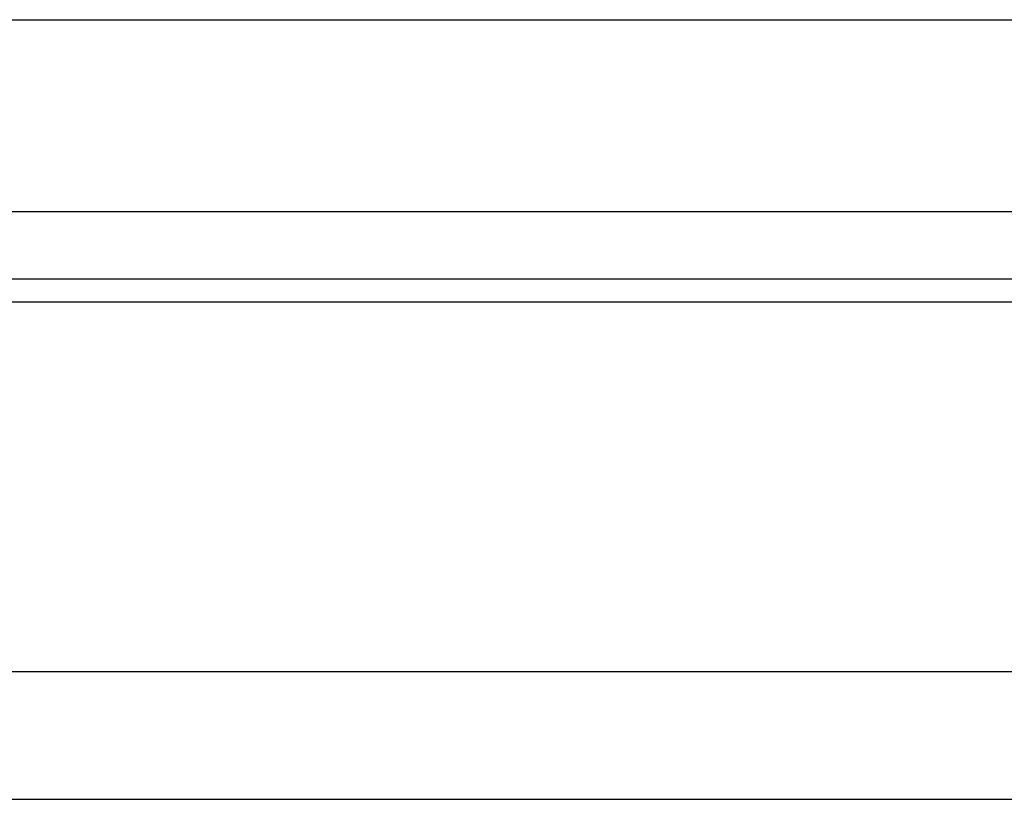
# Model space of a CAD drawing. Header units: millimetres. Extents: x 17 to 274, y -216 to -130.
# Tile 22 of 52: x 204 to 212, y -203 to -197. Entities that reach past the tile are written whole.
import ezdxf

# ---------------------------------------------------------------- set-up
doc = ezdxf.new("R2010")
doc.units = ezdxf.units.MM
doc.header["$LTSCALE"] = 0.15
doc.layers.add('OUT', color=3, linetype='CONTINUOUS')

msp = doc.modelspace()

# ---------------------------------------------------------------- linework, layer by layer
at = {"layer": 'OUT', "color": 0, "linetype": 'Continuous'}
msp.add_line((186.7471, -196.8582), (233.4471, -196.8582), dxfattribs=at)
at = {"layer": 'OUT', "color": 0}
for p, q in [((186.7471, -198.3582), (233.4471, -198.3582)), ((143.8172, -198.885), (274.0971, -198.885)), ((143.8124, -199.065), (274.0971, -199.065)), ((143.2492, -201.9582), (274.0971, -201.9582)), ((109.0971, -202.9582), (274.0971, -202.9582))]:
    msp.add_line(p, q, dxfattribs=at)

doc.saveas('drawing.dxf')
